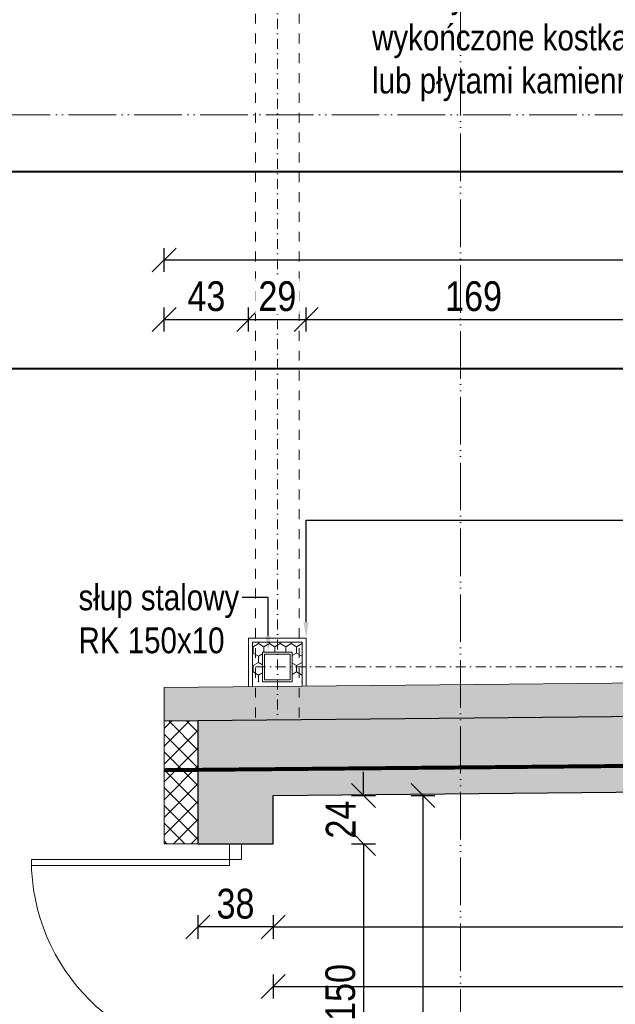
# Model space of a CAD drawing. Header units: millimetres. Extents: x 31175 to 52214, y -18116 to -5516.
# Tile 90 of 155: x 34220 to 34520, y -7766 to -7270. Entities that reach past the tile are written whole.
import ezdxf
from ezdxf import colors
from ezdxf.entities.mleader import LeaderData, LeaderLine
from ezdxf.math import Vec2, Vec3

# ---------------------------------------------------------------- set-up
doc = ezdxf.new("R2010")
doc.units = ezdxf.units.MM
for name, pattern in [('3', [1, 0.5, -0.5]), ('ACAD_ISO05W100', [33, 24, -3, 0, -3, 0, -3]), ('DASHDOT', [1, 0.5, -0.25, 0, -0.25])]:
    doc.linetypes.add(name, pattern=pattern)
doc.layers.get('Defpoints').update_dxf_attribs({"color": 6})
for name, color, linetype, lineweight in [('A-DRZ', 154, 'Continuous', 0), ('A-konstrukcja-stal', 3, 'Continuous', 13), ('A-kreskowanie', 253, 'Continuous', 0), ('A-opis', 130, 'Continuous', 9), ('A-wymiar', 177, 'Continuous', 0), ('A_p_poż', 7, 'Continuous', 0), ('A_SCIANA_ISTN', 253, 'Continuous', 25), ('k_stal_osie', 1, 'DASHDOT', 9)]:
    doc.layers.add(name, color=color, linetype=linetype, lineweight=lineweight)
for name, color, linetype, lineweight, true_color in [('A-izolacja', 7, 'Continuous', 9, 0x4775ff), ('A_CIENKA_WARSTWY', 7, 'Continuous', 15, 0x3a3a92), ('S_KRESKOWANIE_SC_ISTN', 7, 'Continuous', 0, 0x878787)]:
    doc.layers.add(name, color=color, linetype=linetype, lineweight=lineweight, true_color=true_color)
doc.styles.get("Standard").update_dxf_attribs({"font": 'ARIALN.TTF'})
doc.styles.add('wymiary', font='ARIALN.TTF')
doc.dimstyles.new('anka', dxfattribs={"dimtxt": 15, "dimasz": 12, "dimexe": 6, "dimexo": 0.0625, "dimgap": 4, "dimtad": 1, "dimdec": 0, "dimzin": 0, "dimdsep": 46, "dimtxsty": 'wymiary', "dimblk": 'OBLIQUE', "dimcen": 0.09, "dimclrt": 7, "dimadec": 0, "dimazin": 0, "dimtfac": 1, "dimtdec": 0, "dimtix": 1, "dimtofl": 0, "dimtmove": 0, "dimatfit": 3, "dimldrblk": 'OBLIQUE', "dimfxl": 6, "dimfxlon": 1, "dimtfill": 1, "dimtolj": 1, "dimtzin": 0, "dimarcsym": 0})
pattern_1 = [(270, (-7e-12, -13.698), (2.74963064, -4.7625), [3.175, -6.35]), (30, (-7e-12, -13.698), (2.74963066, 4.7625), [3.175, -6.35]), (330, (-7e-12, -13.698), (5.4992613, -1e-08), [-6.35, 3.175])]

# ---------------------------------------------------------------- blocks, each defined once
blk = doc.blocks.new('_OBLIQUE')
at = {"color": 0, "linetype": 'ByBlock'}
blk.add_line((-0.5, -0.5), (0.5, 0.5), dxfattribs=at)
blk = doc.blocks.new('*D281')
at = {"layer": 'A-wymiar', "color": 0, "lineweight": -2, "transparency": 16777216}
for p, q in [((34393.14, -7661.08), (34393.14, -7649.08)), ((34387.14, -7661.08), (34399.14, -7661.08)), ((34387.14, -7685.45), (34399.14, -7685.45)), ((34393.14, -7685.45), (34393.14, -7697.45))]:
    blk.add_line(p, q, dxfattribs=at)
at = {"layer": 'Defpoints', "color": 0, "transparency": 16777216}
for p in [(34347.54, -7661.08), (34347.54, -7685.45), (34393.14, -7685.45)]:
    blk.add_point(p, dxfattribs=at)
at = {"layer": 'A-wymiar', "color": 0, "lineweight": -2, "transparency": 16777216, "xscale": 12, "yscale": 12, "zscale": 12}
for p, rotation in [((34393.14, -7661.08), 270), ((34393.14, -7685.45), 90)]:
    blk.add_blockref('_OBLIQUE', p, dxfattribs=dict(at, rotation=rotation))
at = {"layer": 'A-wymiar', "color": 7, "transparency": 16777216, "insert": (34381.61, -7673.26), "char_height": 15, "attachment_point": 5, "rotation": 90, "style": 'wymiary', "bg_fill": 3, "box_fill_scale": 1.1, "bg_fill_color": 256, "bg_fill_true_color": 13158600, "bg_fill_transparency": 0}
blk.add_mtext('\\A1;24', dxfattribs=at)
blk = doc.blocks.new('*D282')
at = {"layer": 'A-wymiar', "color": 0, "lineweight": -2, "transparency": 16777216}
for p, q in [((34387.14, -7685.45), (34399.14, -7685.45)), ((34393.14, -7685.45), (34393.14, -7835.45)), ((34387.14, -7835.45), (34399.14, -7835.45))]:
    blk.add_line(p, q, dxfattribs=at)
at = {"layer": 'Defpoints', "color": 0, "transparency": 16777216}
for p in [(34347.54, -7685.45), (34347.54, -7835.45), (34393.14, -7835.45)]:
    blk.add_point(p, dxfattribs=at)
at = {"layer": 'A-wymiar', "color": 0, "lineweight": -2, "transparency": 16777216, "xscale": 12, "yscale": 12, "zscale": 12}
for p, rotation in [((34393.14, -7685.45), 90), ((34393.14, -7835.45), 270)]:
    blk.add_blockref('_OBLIQUE', p, dxfattribs=dict(at, rotation=rotation))
at = {"layer": 'A-wymiar', "color": 7, "transparency": 16777216, "insert": (34381.48, -7760.45), "char_height": 15, "attachment_point": 5, "rotation": 90, "style": 'wymiary', "bg_fill": 3, "box_fill_scale": 1.1, "bg_fill_color": 256, "bg_fill_true_color": 13158600, "bg_fill_transparency": 0}
blk.add_mtext('\\A1;150', dxfattribs=at)
blk = doc.blocks.new('*D125')
at = {"layer": 'A-wymiar', "color": 0, "lineweight": -2, "transparency": 16777216}
for p, q in [((34417.14, -7661.08), (34429.14, -7661.08)), ((34423.14, -7661.08), (34423.14, -8048.45)), ((34417.14, -8048.45), (34429.14, -8048.45))]:
    blk.add_line(p, q, dxfattribs=at)
at = {"layer": 'Defpoints', "color": 0, "transparency": 16777216}
for p in [(34347.54, -7661.08), (34347.54, -8048.45), (34423.14, -8048.45)]:
    blk.add_point(p, dxfattribs=at)
at = {"layer": 'A-wymiar', "color": 0, "lineweight": -2, "transparency": 16777216, "xscale": 12, "yscale": 12, "zscale": 12}
for p, rotation in [((34423.14, -7661.08), 90), ((34423.14, -8048.45), 270)]:
    blk.add_blockref('_OBLIQUE', p, dxfattribs=dict(at, rotation=rotation))
at = {"layer": 'A-wymiar', "color": 7, "transparency": 16777216, "insert": (34411.48, -7854.76), "char_height": 15, "attachment_point": 5, "rotation": 90, "style": 'wymiary', "bg_fill": 3, "box_fill_scale": 1.1, "bg_fill_color": 256, "bg_fill_true_color": 13158600, "bg_fill_transparency": 0}
blk.add_mtext('\\A1;387', dxfattribs=at)
blk = doc.blocks.new('*D346')
at = {"layer": 'A-wymiar', "color": 0, "lineweight": -2, "transparency": 16777216}
for p, q in [((34347.54, -7721.43), (34347.54, -7733.43)), ((34918.55, -7721.43), (34918.55, -7733.43)), ((34347.54, -7727.43), (34918.55, -7727.43))]:
    blk.add_line(p, q, dxfattribs=at)
at = {"layer": 'Defpoints', "color": 0, "transparency": 16777216}
for p in [(34918.55, -7655.54), (34347.54, -7661.08), (34918.55, -7727.43)]:
    blk.add_point(p, dxfattribs=at)
at = {"layer": 'A-wymiar', "color": 0, "lineweight": -2, "transparency": 16777216, "xscale": 12, "yscale": 12, "zscale": 12, "rotation": 180}
blk.add_blockref('_OBLIQUE', (34347.54, -7727.43), dxfattribs=at)
at = {"layer": 'A-wymiar', "color": 0, "lineweight": -2, "transparency": 16777216, "xscale": 12, "yscale": 12, "zscale": 12}
blk.add_blockref('_OBLIQUE', (34918.55, -7727.43), dxfattribs=at)
at = {"layer": 'A-wymiar', "color": 7, "transparency": 16777216, "insert": (34633.04, -7715.77), "char_height": 15, "attachment_point": 5, "style": 'wymiary', "bg_fill": 3, "box_fill_scale": 1.1, "bg_fill_color": 256, "bg_fill_true_color": 13158600, "bg_fill_transparency": 0}
blk.add_mtext('\\A1;571', dxfattribs=at)
blk = doc.blocks.new('*D141')
at = {"layer": 'A-wymiar', "color": 0, "lineweight": -2, "transparency": 16777216}
for p, q in [((34347.54, -7751.43), (34347.54, -7763.43)), ((35402.54, -7751.43), (35402.54, -7763.43)), ((34347.54, -7757.43), (35402.54, -7757.43))]:
    blk.add_line(p, q, dxfattribs=at)
at = {"layer": 'Defpoints', "color": 0, "transparency": 16777216}
for p in [(35402.54, -7650.84), (34347.54, -7661.08), (35402.54, -7757.43)]:
    blk.add_point(p, dxfattribs=at)
at = {"layer": 'A-wymiar', "color": 0, "lineweight": -2, "transparency": 16777216, "xscale": 12, "yscale": 12, "zscale": 12, "rotation": 180}
blk.add_blockref('_OBLIQUE', (34347.54, -7757.43), dxfattribs=at)
at = {"layer": 'A-wymiar', "color": 0, "lineweight": -2, "transparency": 16777216, "xscale": 12, "yscale": 12, "zscale": 12}
blk.add_blockref('_OBLIQUE', (35402.54, -7757.43), dxfattribs=at)
at = {"layer": 'A-wymiar', "color": 7, "transparency": 16777216, "insert": (34875.04, -7745.77), "char_height": 15, "attachment_point": 5, "style": 'wymiary', "bg_fill": 3, "box_fill_scale": 1.1, "bg_fill_color": 256, "bg_fill_true_color": 13158600, "bg_fill_transparency": 0}
blk.add_mtext('\\A1;1055', dxfattribs=at)
blk = doc.blocks.new('*D366')
at = {"layer": 'A-wymiar', "color": 0, "lineweight": -2, "transparency": 16777216}
for p, q in [((34023.49, -7606.61), (34011.49, -7606.61)), ((34017.49, -7606.61), (34017.49, -7685.45)), ((34023.49, -7685.45), (34011.49, -7685.45))]:
    blk.add_line(p, q, dxfattribs=at)
at = {"layer": 'Defpoints', "color": 0, "transparency": 16777216}
for p in [(34292.54, -7606.61), (34017.49, -7685.45), (34309.54, -7685.45)]:
    blk.add_point(p, dxfattribs=at)
at = {"layer": 'A-wymiar', "color": 0, "lineweight": -2, "transparency": 16777216, "xscale": 12, "yscale": 12, "zscale": 12}
for p, rotation in [((34017.49, -7606.61), 90), ((34017.49, -7685.45), 270)]:
    blk.add_blockref('_OBLIQUE', p, dxfattribs=dict(at, rotation=rotation))
at = {"layer": 'A-wymiar', "color": 7, "transparency": 16777216, "insert": (34005.83, -7646.03), "char_height": 15, "attachment_point": 5, "rotation": 90, "style": 'wymiary', "bg_fill": 3, "box_fill_scale": 1.1, "bg_fill_color": 256, "bg_fill_true_color": 13158600, "bg_fill_transparency": 0}
blk.add_mtext('\\A1;79', dxfattribs=at)
blk = doc.blocks.new('*D367')
at = {"layer": 'A-wymiar', "color": 0, "lineweight": -2, "transparency": 16777216}
for p, q in [((34023.49, -7685.45), (34011.49, -7685.45)), ((34017.49, -7685.45), (34017.49, -7835.45)), ((34023.49, -7835.45), (34011.49, -7835.45))]:
    blk.add_line(p, q, dxfattribs=at)
at = {"layer": 'Defpoints', "color": 0, "transparency": 16777216}
for p in [(34309.54, -7685.45), (34017.49, -7835.45), (34309.54, -7835.45)]:
    blk.add_point(p, dxfattribs=at)
at = {"layer": 'A-wymiar', "color": 0, "lineweight": -2, "transparency": 16777216, "xscale": 12, "yscale": 12, "zscale": 12}
for p, rotation in [((34017.49, -7685.45), 90), ((34017.49, -7835.45), 270)]:
    blk.add_blockref('_OBLIQUE', p, dxfattribs=dict(at, rotation=rotation))
at = {"layer": 'A-wymiar', "color": 7, "transparency": 16777216, "insert": (34005.83, -7760.45), "char_height": 15, "attachment_point": 5, "rotation": 90, "style": 'wymiary', "bg_fill": 3, "box_fill_scale": 1.1, "bg_fill_color": 256, "bg_fill_true_color": 13158600, "bg_fill_transparency": 0}
blk.add_mtext('\\A1;150', dxfattribs=at)
blk = doc.blocks.new('*D164')
at = {"layer": 'A-wymiar', "color": 0, "lineweight": -2, "transparency": 16777216}
for p, q in [((34309.54, -7721.43), (34309.54, -7733.43)), ((34347.54, -7721.43), (34347.54, -7733.43)), ((34347.54, -7727.43), (34309.54, -7727.43))]:
    blk.add_line(p, q, dxfattribs=at)
at = {"layer": 'Defpoints', "color": 0, "transparency": 16777216}
for p in [(34347.54, -7661.45), (34309.54, -7685.45), (34309.54, -7727.43)]:
    blk.add_point(p, dxfattribs=at)
at = {"layer": 'A-wymiar', "color": 0, "lineweight": -2, "transparency": 16777216, "xscale": 12, "yscale": 12, "zscale": 12, "rotation": 180}
blk.add_blockref('_OBLIQUE', (34309.54, -7727.43), dxfattribs=at)
at = {"layer": 'A-wymiar', "color": 0, "lineweight": -2, "transparency": 16777216, "xscale": 12, "yscale": 12, "zscale": 12}
blk.add_blockref('_OBLIQUE', (34347.54, -7727.43), dxfattribs=at)
at = {"layer": 'A-wymiar', "color": 7, "transparency": 16777216, "insert": (34328.54, -7715.77), "char_height": 15, "attachment_point": 5, "style": 'wymiary', "bg_fill": 3, "box_fill_scale": 1.1, "bg_fill_color": 256, "bg_fill_true_color": 13158600, "bg_fill_transparency": 0}
blk.add_mtext('\\A1;38', dxfattribs=at)
blk = doc.blocks.new('*D576')
at = {"layer": 'A-wymiar', "color": 0, "lineweight": -2, "transparency": 16777216}
for p, q in [((33993.49, -7606.61), (33981.49, -7606.61)), ((33987.49, -7606.61), (33987.49, -9339.45)), ((33993.49, -9339.45), (33981.49, -9339.45))]:
    blk.add_line(p, q, dxfattribs=at)
at = {"layer": 'Defpoints', "color": 0, "transparency": 16777216}
for p in [(34292.54, -7606.61), (33987.49, -9339.45), (34292.54, -9339.45)]:
    blk.add_point(p, dxfattribs=at)
at = {"layer": 'A-wymiar', "color": 0, "lineweight": -2, "transparency": 16777216, "xscale": 12, "yscale": 12, "zscale": 12}
for p, rotation in [((33987.49, -7606.61), 90), ((33987.49, -9339.45), 270)]:
    blk.add_blockref('_OBLIQUE', p, dxfattribs=dict(at, rotation=rotation))
at = {"layer": 'A-wymiar', "color": 7, "transparency": 16777216, "insert": (33975.83, -8473.03), "char_height": 15, "attachment_point": 5, "rotation": 90, "style": 'wymiary', "bg_fill": 3, "box_fill_scale": 1.1, "bg_fill_color": 256, "bg_fill_true_color": 13158600, "bg_fill_transparency": 0}
blk.add_mtext('\\A1;1733', dxfattribs=at)
blk = doc.blocks.new('*D577')
at = {"layer": 'A-wymiar', "color": 0, "lineweight": -2, "transparency": 16777216}
for p, q in [((34017.49, -7581.73), (34017.49, -7569.73)), ((34023.49, -7581.73), (34011.49, -7581.73)), ((34023.49, -7606.61), (34011.49, -7606.61)), ((34017.49, -7606.61), (34017.49, -7618.61))]:
    blk.add_line(p, q, dxfattribs=at)
at = {"layer": 'Defpoints', "color": 0, "transparency": 16777216}
for p in [(34017.49, -7581.73), (34335.17, -7581.73), (34292.54, -7606.61)]:
    blk.add_point(p, dxfattribs=at)
at = {"layer": 'A-wymiar', "color": 0, "lineweight": -2, "transparency": 16777216, "xscale": 12, "yscale": 12, "zscale": 12}
for p, rotation in [((34017.49, -7581.73), 270), ((34017.49, -7606.61), 90)]:
    blk.add_blockref('_OBLIQUE', p, dxfattribs=dict(at, rotation=rotation))
at = {"layer": 'A-wymiar', "color": 7, "transparency": 16777216, "insert": (34005.83, -7594.17), "char_height": 15, "attachment_point": 5, "rotation": 90, "style": 'wymiary', "bg_fill": 3, "box_fill_scale": 1.1, "bg_fill_color": 256, "bg_fill_true_color": 13158600, "bg_fill_transparency": 0}
blk.add_mtext('\\A1;25', dxfattribs=at)
blk = doc.blocks.new('*D578')
at = {"layer": 'A-wymiar', "color": 0, "lineweight": -2, "transparency": 16777216}
for p, q in [((34023.49, -7059.73), (34011.49, -7059.73)), ((34017.49, -7581.73), (34017.49, -7059.73)), ((34023.49, -7581.73), (34011.49, -7581.73))]:
    blk.add_line(p, q, dxfattribs=at)
at = {"layer": 'Defpoints', "color": 0, "transparency": 16777216}
for p in [(34017.49, -7059.73), (34335.17, -7059.73), (34335.17, -7581.73)]:
    blk.add_point(p, dxfattribs=at)
at = {"layer": 'A-wymiar', "color": 0, "lineweight": -2, "transparency": 16777216, "xscale": 12, "yscale": 12, "zscale": 12}
for p, rotation in [((34017.49, -7059.73), 90), ((34017.49, -7581.73), 270)]:
    blk.add_blockref('_OBLIQUE', p, dxfattribs=dict(at, rotation=rotation))
at = {"layer": 'A-wymiar', "color": 7, "transparency": 16777216, "insert": (34005.83, -7320.73), "char_height": 15, "attachment_point": 5, "rotation": 90, "style": 'wymiary', "bg_fill": 3, "box_fill_scale": 1.1, "bg_fill_color": 256, "bg_fill_true_color": 13158600, "bg_fill_transparency": 0}
blk.add_mtext('\\A1;522', dxfattribs=at)
blk = doc.blocks.new('*D580')
at = {"layer": 'A-wymiar', "color": 0, "lineweight": -2, "transparency": 16777216}
for p, q in [((33993.49, -7037.73), (33981.49, -7037.73)), ((33987.49, -7606.61), (33987.49, -7037.73)), ((33993.49, -7606.61), (33981.49, -7606.61))]:
    blk.add_line(p, q, dxfattribs=at)
at = {"layer": 'Defpoints', "color": 0, "transparency": 16777216}
for p in [(33987.49, -7037.73), (34334.17, -7037.73), (34292.54, -7606.61)]:
    blk.add_point(p, dxfattribs=at)
at = {"layer": 'A-wymiar', "color": 0, "lineweight": -2, "transparency": 16777216, "xscale": 12, "yscale": 12, "zscale": 12}
for p, rotation in [((33987.49, -7037.73), 90), ((33987.49, -7606.61), 270)]:
    blk.add_blockref('_OBLIQUE', p, dxfattribs=dict(at, rotation=rotation))
at = {"layer": 'A-wymiar', "color": 7, "transparency": 16777216, "insert": (33975.83, -7322.17), "char_height": 15, "attachment_point": 5, "rotation": 90, "style": 'wymiary', "bg_fill": 3, "box_fill_scale": 1.1, "bg_fill_color": 256, "bg_fill_true_color": 13158600, "bg_fill_transparency": 0}
blk.add_mtext('\\A1;569', dxfattribs=at)
blk = doc.blocks.new('*D581')
at = {"layer": 'A-wymiar', "color": 0, "lineweight": -2, "transparency": 16777216}
for p, q in [((34292.54, -7426.98), (34292.54, -7414.98)), ((34335.17, -7426.98), (34335.17, -7414.98)), ((34292.54, -7420.98), (34335.17, -7420.98))]:
    blk.add_line(p, q, dxfattribs=at)
at = {"layer": 'Defpoints', "color": 0, "transparency": 16777216}
for p in [(34335.17, -7420.98), (34335.17, -7581.73), (34292.54, -7606.61)]:
    blk.add_point(p, dxfattribs=at)
at = {"layer": 'A-wymiar', "color": 0, "lineweight": -2, "transparency": 16777216, "xscale": 12, "yscale": 12, "zscale": 12, "rotation": 180}
blk.add_blockref('_OBLIQUE', (34292.54, -7420.98), dxfattribs=at)
at = {"layer": 'A-wymiar', "color": 0, "lineweight": -2, "transparency": 16777216, "xscale": 12, "yscale": 12, "zscale": 12}
blk.add_blockref('_OBLIQUE', (34335.17, -7420.98), dxfattribs=at)
at = {"layer": 'A-wymiar', "color": 7, "transparency": 16777216, "insert": (34313.86, -7409.32), "char_height": 15, "attachment_point": 5, "style": 'wymiary', "bg_fill": 3, "box_fill_scale": 1.1, "bg_fill_color": 256, "bg_fill_true_color": 13158600, "bg_fill_transparency": 0}
blk.add_mtext('\\A1;43', dxfattribs=at)
blk = doc.blocks.new('*D582')
at = {"layer": 'A-wymiar', "color": 0, "lineweight": -2, "transparency": 16777216}
for p, q in [((34335.17, -7426.98), (34335.17, -7414.98)), ((34364.17, -7426.98), (34364.17, -7414.98)), ((34335.17, -7420.98), (34364.17, -7420.98))]:
    blk.add_line(p, q, dxfattribs=at)
at = {"layer": 'Defpoints', "color": 0, "transparency": 16777216}
for p in [(34364.17, -7420.98), (34335.17, -7581.73), (34364.17, -7581.73)]:
    blk.add_point(p, dxfattribs=at)
at = {"layer": 'A-wymiar', "color": 0, "lineweight": -2, "transparency": 16777216, "xscale": 12, "yscale": 12, "zscale": 12, "rotation": 180}
blk.add_blockref('_OBLIQUE', (34335.17, -7420.98), dxfattribs=at)
at = {"layer": 'A-wymiar', "color": 0, "lineweight": -2, "transparency": 16777216, "xscale": 12, "yscale": 12, "zscale": 12}
blk.add_blockref('_OBLIQUE', (34364.17, -7420.98), dxfattribs=at)
at = {"layer": 'A-wymiar', "color": 7, "transparency": 16777216, "insert": (34349.67, -7409.32), "char_height": 15, "attachment_point": 5, "style": 'wymiary', "bg_fill": 3, "box_fill_scale": 1.1, "bg_fill_color": 256, "bg_fill_true_color": 13158600, "bg_fill_transparency": 0}
blk.add_mtext('\\A1;29', dxfattribs=at)
blk = doc.blocks.new('*D583')
at = {"layer": 'A-wymiar', "color": 0, "lineweight": -2, "transparency": 16777216}
for p, q in [((34364.17, -7426.98), (34364.17, -7414.98)), ((34533.17, -7426.98), (34533.17, -7414.98)), ((34364.17, -7420.98), (34533.17, -7420.98))]:
    blk.add_line(p, q, dxfattribs=at)
at = {"layer": 'Defpoints', "color": 0, "transparency": 16777216}
for p in [(34533.17, -7420.98), (34364.17, -7581.73), (34533.17, -7581.73)]:
    blk.add_point(p, dxfattribs=at)
at = {"layer": 'A-wymiar', "color": 0, "lineweight": -2, "transparency": 16777216, "xscale": 12, "yscale": 12, "zscale": 12, "rotation": 180}
blk.add_blockref('_OBLIQUE', (34364.17, -7420.98), dxfattribs=at)
at = {"layer": 'A-wymiar', "color": 0, "lineweight": -2, "transparency": 16777216, "xscale": 12, "yscale": 12, "zscale": 12}
blk.add_blockref('_OBLIQUE', (34533.17, -7420.98), dxfattribs=at)
at = {"layer": 'A-wymiar', "color": 7, "transparency": 16777216, "insert": (34448.67, -7409.32), "char_height": 15, "attachment_point": 5, "style": 'wymiary', "bg_fill": 3, "box_fill_scale": 1.1, "bg_fill_color": 256, "bg_fill_true_color": 13158600, "bg_fill_transparency": 0}
blk.add_mtext('\\A1;169', dxfattribs=at)
blk = doc.blocks.new('*D586')
at = {"layer": 'A-wymiar', "color": 0, "lineweight": -2, "transparency": 16777216}
for p, q in [((34292.54, -7396.98), (34292.54, -7384.98)), ((35457.54, -7396.98), (35457.54, -7384.98)), ((34292.54, -7390.98), (35457.54, -7390.98))]:
    blk.add_line(p, q, dxfattribs=at)
at = {"layer": 'Defpoints', "color": 0, "transparency": 16777216}
for p in [(35457.54, -7390.98), (35457.54, -7595.29), (34292.54, -7606.61)]:
    blk.add_point(p, dxfattribs=at)
at = {"layer": 'A-wymiar', "color": 0, "lineweight": -2, "transparency": 16777216, "xscale": 12, "yscale": 12, "zscale": 12, "rotation": 180}
blk.add_blockref('_OBLIQUE', (34292.54, -7390.98), dxfattribs=at)
at = {"layer": 'A-wymiar', "color": 0, "lineweight": -2, "transparency": 16777216, "xscale": 12, "yscale": 12, "zscale": 12}
blk.add_blockref('_OBLIQUE', (35457.54, -7390.98), dxfattribs=at)
at = {"layer": 'A-wymiar', "color": 7, "transparency": 16777216, "insert": (34875.04, -7379.32), "char_height": 15, "attachment_point": 5, "style": 'wymiary', "bg_fill": 3, "box_fill_scale": 1.1, "bg_fill_color": 256, "bg_fill_true_color": 13158600, "bg_fill_transparency": 0}
blk.add_mtext('\\A1;1165', dxfattribs=at)

msp = doc.modelspace()

# ---------------------------------------------------------------- hatches: boundary and pattern name
at = {"layer": 'A-izolacja', "transparency": 33554687}
h = msp.add_hatch(dxfattribs=at)
h.set_pattern_fill('ANSI37', color=256, scale=2)
h.paths.add_polyline_path([(34309.54, -7623.45), (34292.54, -7623.45), (34292.54, -7631.59), (34292.54, -7685.45), (34309.54, -7685.45)])
at = {"layer": 'A-kreskowanie', "true_color": 0xe06f1f}
h = msp.add_hatch(dxfattribs=at)
h.set_pattern_fill('HONEY', color=32, angle=-90)
h.set_pattern_definition(pattern_1)
h.paths.add_polyline_path([(34337.17, -7603.73), (34342.17, -7603.73), (34342.17, -7588.73), (34349.67, -7588.73), (34349.67, -7583.73), (34337.17, -7583.73)])
h = msp.add_hatch(dxfattribs=at)
h.set_pattern_fill('HONEY', color=32, angle=-90)
h.set_pattern_definition(pattern_1)
h.paths.add_polyline_path([(34362.17, -7603.73), (34357.17, -7603.73), (34357.17, -7588.73), (34349.67, -7588.73), (34349.67, -7583.73), (34362.17, -7583.73)])
h = msp.add_hatch(dxfattribs=at)
h.set_pattern_fill('HONEY', color=32, angle=-90)
h.paths.add_polyline_path([(35457.54, -7595.29), (34292.54, -7606.61), (34292.54, -7623.45), (35457.54, -7612.47)])
at = {"layer": 'S_KRESKOWANIE_SC_ISTN', "transparency": 33554559}
h = msp.add_hatch(color=256, dxfattribs=at)
h.dxf.hatch_style = 1
h.paths.add_polyline_path([(35440.54, -7612.47), (34309.61, -7623.45), (34309.54, -7648.25), (35440.54, -7637.77)])
h = msp.add_hatch(color=256, dxfattribs=at)
h.dxf.hatch_style = 1
h.paths.add_polyline_path([(35065.88, -7641.24), (34309.54, -7648.25), (34309.54, -7685.45), (34347.54, -7685.45), (34347.54, -7661.08), (34918.55, -7655.54), (34918.54, -7687.45), (34947.54, -7687.45), (34947.54, -7655.25), (35065.88, -7654.1)])

# ---------------------------------------------------------------- linework, layer by layer
at = {"layer": 'A-DRZ'}
msp.add_lwpolyline([(34331.54, -7685.45), (34325.54, -7685.45), (34325.54, -7693.45), (34331.54, -7693.45)], close=True, dxfattribs=at)
msp.add_lwpolyline([(34325.54, -7693.45), (34225.54, -7693.45)], dxfattribs=at)
at = {"layer": 'A-DRZ', "extrusion": (0, 0, -1)}
msp.add_lwpolyline([(-34325.54, -7693.45), (-34325.54, -7696.45), (-34225.54, -7696.45)], dxfattribs=at)
at = {"layer": 'A-DRZ', "color": 1}
msp.add_arc((34325.54, -7693.45), 100, 180, 270, dxfattribs=at)
at = {"layer": 'A-konstrukcja-stal', "linetype": '3', "lineweight": 9, "ltscale": 10}
for p, q in [((34338.67, -7006.73), (34338.67, -7623.17)), ((34360.67, -7006.73), (34360.67, -7622.95))]:
    msp.add_line(p, q, dxfattribs=at)
at = {"layer": 'A-konstrukcja-stal', "lineweight": 9, "ltscale": 10}
msp.add_lwpolyline([(34342.17, -7588.73), (34342.17, -7603.73), (34357.17, -7603.73), (34357.17, -7588.73), (34342.17, -7588.73)], dxfattribs=at)
msp.add_lwpolyline([(34343.17, -7589.73), (34343.17, -7602.73), (34356.17, -7602.73), (34356.17, -7589.73)], close=True, dxfattribs=at)
at = {"layer": 'A-opis', "color": 212, "linetype": 'ACAD_ISO05W100', "true_color": 0xe01fda}
msp.add_lwpolyline([(34766.29, -7317.73), (34142.03, -7317.73)], dxfattribs=at)
at = {"layer": 'A-opis', "color": 251, "true_color": 0x616161, "const_width": 1}
msp.add_lwpolyline([(32784.01, -7346.37), (35344.05, -7346.37)], dxfattribs=at)
at = {"layer": 'A_CIENKA_WARSTWY'}
for points in [[(34335.17, -7606.2), (34335.17, -7581.73), (34364.17, -7581.73), (34364.17, -7605.92)], [(34337.17, -7606.18), (34337.17, -7583.73), (34362.17, -7583.73), (34362.17, -7605.94)]]:
    msp.add_lwpolyline(points, dxfattribs=at)
at = {"layer": 'A_SCIANA_ISTN'}
for points in [[(35440.54, -7612.47), (34309.54, -7623.45), (34309.54, -7685.45)], [(34347.54, -7685.45), (34347.54, -7661.08), (34918.55, -7655.54)], [(34309.54, -7685.45), (34347.54, -7685.45)]]:
    msp.add_lwpolyline(points, dxfattribs=at)
at = {"layer": 'k_stal_osie', "ltscale": 10}
for p, q in [((34349.67, -7006.73), (34349.67, -7623.06)), ((34338.67, -7596.23), (34558.67, -7596.23))]:
    msp.add_line(p, q, dxfattribs=at)

# ---------------------------------------------------------------- leaders
at = {"layer": 'A-opis', "lineweight": 9}
ml = msp.add_multileader_mtext('Standard', dxfattribs=at)
ml.set_content('schody terenowe\\Pwykończone kostką betonową \\Plub płytami kamiennymi', color=256)
ml.set_leader_properties()
ml.build(insert=Vec2(0, 0))
ml.multileader.update_dxf_attribs({"dogleg_length": 13.13, "arrow_head_size": 8})
ctx = ml.context
ctx.base_point, ctx.char_height, ctx.arrow_head_size, ctx.plane_origin = Vec3(34395.46, -7259.03), 13, 8, Vec3(34382.33, -7157.73)
notes = []
notes.append((ctx, [(0, (1, 1, 0), (34382.33, -7259.03), (1, 0), 13.13, [(0, [(34382.33, -7157.73)], 0, [])])]))
ctx.mtext.insert, ctx.mtext.flow_direction = Vec3(34397.46, -7250.61), 5
ml = msp.add_multileader_mtext('Standard', dxfattribs=at)
ml.set_content('', color=256)
ml.set_leader_properties()
ml.build(insert=Vec2(0, 0))
ml.multileader.update_dxf_attribs({"dogleg_length": 13.13, "arrow_head_size": 8})
ctx = ml.context
ctx.base_point, ctx.char_height, ctx.arrow_head_size, ctx.plane_origin = Vec3(34562.17, -7522.24), 10, 8, Vec3(34364.17, -7581.73)
notes.append((ctx, [(0, (1, 1, 0), (34364.17, -7522.24), (1, 0), 198, [(0, [(34364.17, -7581.73)], 0, [])])]))
ctx.mtext.insert, ctx.mtext.flow_direction = Vec3(34564.17, -7517.24), 5
for ctx, leaders in notes:
    for number, flags, end, landing, length, lines in leaders:
        leader = LeaderData()
        leader.index, (leader.has_last_leader_line, leader.has_dogleg_vector, leader.attachment_direction) = number, flags
        leader.last_leader_point, leader.dogleg_vector, leader.dogleg_length = Vec3(end), Vec3(landing), length
        for number, points, colour, breaks in lines:
            line = LeaderLine()
            line.index, line.vertices, line.color, line.breaks = number, Vec3.list(points), colors.encode_raw_color(colour), breaks
            leader.lines.append(line)
        ctx.leaders.append(leader)

# ---------------------------------------------------------------- next in the draw order: dimensions: what is measured, and where the dimension line sits
at = {"layer": 'A-wymiar'}
dim = msp.add_linear_dim(base=(34017.49, -7685.45), p1=(34292.54, -7606.61), p2=(34309.54, -7685.45), angle=90, dimstyle='anka', override={"dimtmove": 1}, dxfattribs=at)
dim.commit()
dim.dimension.update_dxf_attribs({"geometry": '*D366', "text_midpoint": (34005.83, -7646.03)})
dim = msp.add_linear_dim(base=(34393.14, -7685.45), p1=(34347.54, -7661.08), p2=(34347.54, -7685.45), angle=90, dimstyle='anka', dxfattribs=at)
dim.commit()
dim.dimension.update_dxf_attribs({"geometry": '*D281', "text_midpoint": (34381.61, -7673.26)})

# ---------------------------------------------------------------- next in the draw order: linework, layer by layer
at = {"layer": 'A-izolacja'}
for points in [[(34292.54, -7631.59), (34292.54, -7606.61), (35440.45, -7595.47), (35457.54, -7595.29), (35457.54, -7622.47), (35457.54, -7622.47)], [(34309.54, -7623.45), (34292.54, -7623.45)]]:
    msp.add_lwpolyline(points, dxfattribs=at)

# ---------------------------------------------------------------- next in the draw order: dimensions: what is measured, and where the dimension line sits
at = {"layer": 'A-wymiar'}
for base, p1, p2, picture, middle in [((34017.49, -7835.45), (34309.54, -7685.45), (34309.54, -7835.45), '*D367', (34005.83, -7760.45)), ((34393.14, -7835.45), (34347.54, -7685.45), (34347.54, -7835.45), '*D282', (34381.48, -7760.45))]:
    dim = msp.add_linear_dim(base=base, p1=p1, p2=p2, angle=90, dimstyle='anka', override={"dimtmove": 1}, dxfattribs=at)
    dim.commit()
    dim.dimension.update_dxf_attribs({"geometry": picture, "text_midpoint": middle})

# ---------------------------------------------------------------- next in the draw order: leaders
at = {"layer": 'A-opis', "lineweight": 9}
ml = msp.add_multileader_mtext('Standard', dxfattribs=at)
ml.set_content('słup stalowy\\PRK 150x10', color=256)
ml.set_leader_properties()
ml.build(insert=Vec2(0, 0))
ml.multileader.update_dxf_attribs({"arrow_head_size": 8})
ctx = ml.context
ctx.base_point, ctx.char_height, ctx.arrow_head_size, ctx.plane_origin = Vec3(34247.32, -7561.29), 13, 8, Vec3(34344.98, -7538.05)
notes = []
notes.append((ctx, [(0, (1, 1, 0), (34344.98, -7561.29), (-1, 0), 13.13, [(0, [(34344.98, -7588.73)], 0, [])])]))
ctx.mtext.insert, ctx.mtext.flow_direction = Vec3(34249.32, -7554.68), 5
for ctx, leaders in notes:
    for number, flags, end, landing, length, lines in leaders:
        leader = LeaderData()
        leader.index, (leader.has_last_leader_line, leader.has_dogleg_vector, leader.attachment_direction) = number, flags
        leader.last_leader_point, leader.dogleg_vector, leader.dogleg_length = Vec3(end), Vec3(landing), length
        for number, points, colour, breaks in lines:
            line = LeaderLine()
            line.index, line.vertices, line.color, line.breaks = number, Vec3.list(points), colors.encode_raw_color(colour), breaks
            leader.lines.append(line)
        ctx.leaders.append(leader)

# ---------------------------------------------------------------- next in the draw order: dimensions: what is measured, and where the dimension line sits
at = {"layer": 'A-wymiar'}
dim = msp.add_linear_dim(base=(34423.14, -8048.45), p1=(34347.54, -7661.08), p2=(34347.54, -8048.45), angle=90, dimstyle='anka', dxfattribs=at)
dim.commit()
dim.dimension.update_dxf_attribs({"geometry": '*D125', "text_midpoint": (34411.48, -7854.76)})

# ---------------------------------------------------------------- next in the draw order: dimensions: what is measured, and where the dimension line sits
dim = msp.add_linear_dim(base=(34918.55, -7727.43), p1=(34347.54, -7661.08), p2=(34918.55, -7655.54), dimstyle='anka', dxfattribs=at)
dim.commit()
dim.dimension.update_dxf_attribs({"geometry": '*D346', "text_midpoint": (34633.04, -7715.77)})

# ---------------------------------------------------------------- next in the draw order: dimensions: what is measured, and where the dimension line sits
dim = msp.add_linear_dim(base=(35402.54, -7757.43), p1=(34347.54, -7661.08), p2=(35402.54, -7650.84), dimstyle='anka', dxfattribs=at)
dim.commit()
dim.dimension.update_dxf_attribs({"geometry": '*D141', "text_midpoint": (34875.04, -7745.77)})

# ---------------------------------------------------------------- next in the draw order: linework, layer by layer
at = {"layer": 'A_p_poż', "color": 1, "linetype": 'ACAD_ISO05W100', "const_width": 2}
msp.add_lwpolyline([(35457.54, -7637.71), (34292.54, -7648.32)], dxfattribs=at)

# ---------------------------------------------------------------- next in the draw order: dimensions: what is measured, and where the dimension line sits
at = {"layer": 'A-wymiar'}
dim = msp.add_linear_dim(base=(34309.54, -7727.43), p1=(34347.54, -7661.45), p2=(34309.54, -7685.45), dimstyle='anka', override={"dimtmove": 1}, dxfattribs=at)
dim.commit()
dim.dimension.update_dxf_attribs({"geometry": '*D164', "text_midpoint": (34328.54, -7715.77)})

# ---------------------------------------------------------------- next in the draw order: linework, layer by layer
at = {"layer": 'A-izolacja'}
msp.add_lwpolyline([(34309.54, -7685.45), (34292.54, -7685.45), (34292.54, -7613.45)], dxfattribs=at)

# ---------------------------------------------------------------- next in the draw order: dimensions: what is measured, and where the dimension line sits
at = {"layer": 'A-wymiar'}
dim = msp.add_linear_dim(base=(33987.49, -9339.45), p1=(34292.54, -7606.61), p2=(34292.54, -9339.45), angle=90, dimstyle='anka', dxfattribs=at)
dim.commit()
dim.dimension.update_dxf_attribs({"geometry": '*D576', "text_midpoint": (33975.83, -8473.03)})

# ---------------------------------------------------------------- next in the draw order: dimensions: what is measured, and where the dimension line sits
dim = msp.add_linear_dim(base=(34017.49, -7581.73), p1=(34292.54, -7606.61), p2=(34335.17, -7581.73), angle=90, dimstyle='anka', override={"dimtmove": 1}, dxfattribs=at)
dim.commit()
dim.dimension.update_dxf_attribs({"geometry": '*D577', "text_midpoint": (34005.83, -7594.17)})

# ---------------------------------------------------------------- next in the draw order: dimensions: what is measured, and where the dimension line sits
dim = msp.add_linear_dim(base=(34017.49, -7059.73), p1=(34335.17, -7581.73), p2=(34335.17, -7059.73), angle=90, dimstyle='anka', override={"dimtmove": 1}, dxfattribs=at)
dim.commit()
dim.dimension.update_dxf_attribs({"geometry": '*D578', "text_midpoint": (34005.83, -7320.73)})

# ---------------------------------------------------------------- next in the draw order: dimensions: what is measured, and where the dimension line sits
dim = msp.add_linear_dim(base=(33987.49, -7037.73), p1=(34292.54, -7606.61), p2=(34334.17, -7037.73), angle=90, dimstyle='anka', override={"dimtmove": 1}, dxfattribs=at)
dim.commit()
dim.dimension.update_dxf_attribs({"geometry": '*D580', "text_midpoint": (33975.83, -7322.17)})

# ---------------------------------------------------------------- next in the draw order: dimensions: what is measured, and where the dimension line sits
dim = msp.add_linear_dim(base=(34335.17, -7420.98), p1=(34292.54, -7606.61), p2=(34335.17, -7581.73), dimstyle='anka', dxfattribs=at)
dim.commit()
dim.dimension.update_dxf_attribs({"geometry": '*D581', "text_midpoint": (34313.86, -7409.32)})

# ---------------------------------------------------------------- next in the draw order: dimensions: what is measured, and where the dimension line sits
dim = msp.add_linear_dim(base=(34364.17, -7420.98), p1=(34335.17, -7581.73), p2=(34364.17, -7581.73), dimstyle='anka', override={"dimtmove": 1}, dxfattribs=at)
dim.commit()
dim.dimension.update_dxf_attribs({"geometry": '*D582', "text_midpoint": (34349.67, -7409.32)})

# ---------------------------------------------------------------- next in the draw order: dimensions: what is measured, and where the dimension line sits
dim = msp.add_linear_dim(base=(34533.17, -7420.98), p1=(34364.17, -7581.73), p2=(34533.17, -7581.73), dimstyle='anka', override={"dimtmove": 1}, dxfattribs=at)
dim.commit()
dim.dimension.update_dxf_attribs({"geometry": '*D583', "text_midpoint": (34448.67, -7409.32)})

# ---------------------------------------------------------------- next in the draw order: dimensions: what is measured, and where the dimension line sits
dim = msp.add_linear_dim(base=(35457.54, -7390.98), p1=(34292.54, -7606.61), p2=(35457.54, -7595.29), dimstyle='anka', dxfattribs=at)
dim.commit()
dim.dimension.update_dxf_attribs({"geometry": '*D586', "text_midpoint": (34875.04, -7379.32)})

# ---------------------------------------------------------------- next in the draw order: linework, layer by layer
at = {"layer": 'A-opis', "color": 212, "linetype": 'ACAD_ISO05W100', "true_color": 0xe01fda}
msp.add_lwpolyline([(34442.02, -5685.25), (34442.02, -6862.45), (34442.02, -6862.45), (34442.02, -9462.19)], dxfattribs=at)
at = {"layer": 'A-opis', "color": 251, "true_color": 0x616161, "const_width": 1}
msp.add_lwpolyline([(32784.01, -7445.82), (35464.77, -7445.82)], dxfattribs=at)

doc.saveas('drawing.dxf')
